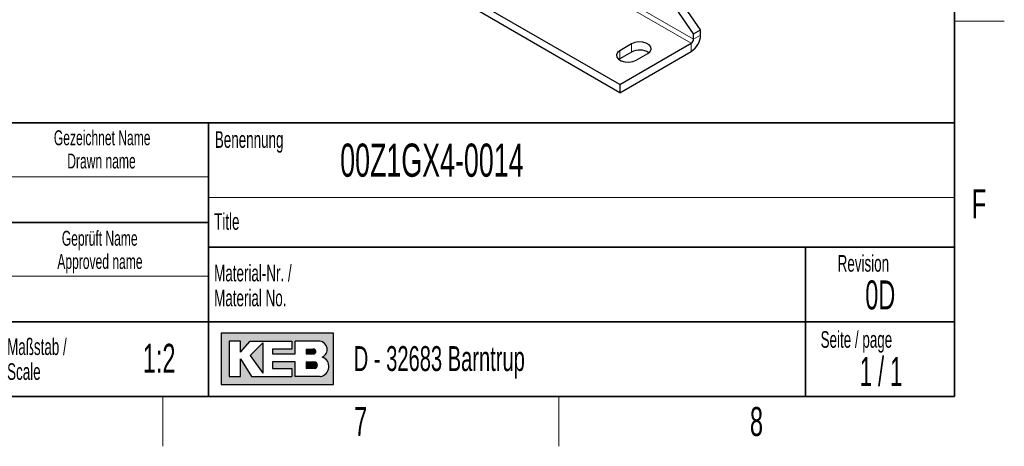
# Model space of a CAD drawing. Header units: millimetres. Extents: x 5 to 418, y 2 to 292.
# Tile 38 of 51: x 295 to 414, y 6 to 57. Entities that reach past the tile are written whole.
import ezdxf

# ---------------------------------------------------------------- set-up
doc = ezdxf.new("R2010")
doc.units = ezdxf.units.MM
doc.layers.add('SLD-0', color=7, linetype='Continuous')
doc.styles.add('SLDTEXTSTYLE0', font='TXT', dxfattribs={"width": 0.605})
doc.styles.add('SLDTEXTSTYLE1', font='TXT', dxfattribs={"width": 0.563})

msp = doc.modelspace()

# ---------------------------------------------------------------- hatches: boundary and pattern name
at = {"linetype": 'Continuous'}
h = msp.add_hatch(color=7, dxfattribs=at)
h.paths.add_polyline_path([(319.519086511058, 13.45626988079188), (333.083981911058, 13.45626988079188), (333.083981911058, 19.65736492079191), (319.519086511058, 19.65736492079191)], flags=0)
edge = h.paths.add_edge_path(flags=0)
edge.add_arc((331.3188604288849, 15.61738520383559), 1.20464082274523, -81.72003226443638, 70.1709600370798, ccw=False)
edge.add_line((331.4923410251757, 14.42530131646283), (331.480008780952, 14.42519098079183))
edge.add_line((331.480008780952, 14.42519098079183), (328.4331606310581, 14.42519098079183))
edge.add_line((328.4331606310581, 14.42519098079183), (328.4331606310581, 16.16924896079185))
edge.add_line((328.4331606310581, 16.16924896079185), (325.7201815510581, 16.16924896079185))
edge.add_line((325.7201815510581, 16.16924896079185), (325.7201815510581, 15.39411208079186))
edge.add_line((325.7201815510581, 15.39411208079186), (328.0455921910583, 15.39411208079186))
edge.add_line((328.0455921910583, 15.39411208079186), (328.0455921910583, 14.42519098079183))
edge.add_line((328.0455921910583, 14.42519098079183), (323.2009866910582, 14.42519098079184))
edge.add_line((323.2009866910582, 14.42519098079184), (321.8444971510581, 16.55681740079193))
edge.add_line((321.8444971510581, 16.55681740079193), (321.8444971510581, 14.42519098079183))
edge.add_line((321.8444971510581, 14.42519098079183), (320.4880076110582, 14.42519098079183))
edge.add_line((320.4880076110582, 14.42519098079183), (320.4880076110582, 18.68844382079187))
edge.add_line((320.4880076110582, 18.68844382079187), (321.8444971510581, 18.68844382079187))
edge.add_line((321.8444971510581, 18.68844382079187), (321.8444971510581, 17.33195428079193))
edge.add_line((321.8444971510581, 17.33195428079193), (323.0072024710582, 18.68844382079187))
edge.add_line((323.0072024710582, 18.68844382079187), (328.0455921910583, 18.68844382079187))
edge.add_line((328.0455921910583, 18.68844382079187), (328.0455921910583, 17.71952272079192))
edge.add_line((328.0455921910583, 17.71952272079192), (325.7201815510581, 17.71952272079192))
edge.add_line((325.7201815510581, 17.71952272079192), (325.7201815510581, 17.13817006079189))
edge.add_line((325.7201815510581, 17.13817006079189), (328.4331606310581, 17.13817006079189))
edge.add_line((328.4331606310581, 17.13817006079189), (328.4331606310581, 18.68844382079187))
edge.add_line((328.4331606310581, 18.68844382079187), (331.4242487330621, 18.68844382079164))
edge.add_line((331.4242487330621, 18.68844382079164), (331.4256482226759, 18.68844382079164))
edge.add_line((331.4256482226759, 18.68844382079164), (331.4259454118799, 18.68845828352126))
edge.add_arc((331.2860949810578, 17.67430640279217), 1.023749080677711, -64.45894120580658, 82.14849338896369, ccw=False)
msp.add_hatch(color=7, dxfattribs=at).paths.add_polyline_path([(324.5574762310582, 14.81275942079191), (324.557476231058, 18.49465960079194), (323.0072024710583, 16.94438584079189)], flags=0)
h = msp.add_hatch(color=7, dxfattribs=at)
edge = h.paths.add_edge_path(flags=0)
edge.add_line((329.7896501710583, 17.13817006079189), (330.6013652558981, 17.13817006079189))
edge.add_arc((330.6568434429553, 17.42884639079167), 0.2959232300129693, 259.1945394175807, 460.8054605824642)
edge.add_line((330.6013652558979, 17.71952272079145), (329.7896501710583, 17.71952272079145))
edge.add_line((329.7896501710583, 17.71952272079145), (329.7896501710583, 17.13817006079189))
h = msp.add_hatch(color=7, dxfattribs=at)
edge = h.paths.add_edge_path(flags=0)
edge.add_line((329.7896501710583, 15.39411208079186), (330.7588584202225, 15.39411208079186))
edge.add_arc((330.7588584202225, 15.78168052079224), 0.3875684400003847, 270.0000000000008, 450.0000000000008)
edge.add_line((330.7588584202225, 16.16924896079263), (330.7386620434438, 16.16924896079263))
edge.add_line((330.7386620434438, 16.16924896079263), (329.7896501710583, 16.16924896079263))
edge.add_line((329.7896501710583, 16.16924896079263), (329.7896501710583, 15.39411208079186))

# ---------------------------------------------------------------- linework, layer by layer
at = {"color": 7, "linetype": 'Continuous', "lineweight": 25}
for p, q in [((376.5173199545, 55.7455745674), (367.672711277, 68.5485343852)), ((377.365848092, 56.2354194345), (368.6701367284, 68.8228438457)), ((367.6077745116, 49.6223544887), (349.9288177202, 59.8281990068)), ((367.6077745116, 48.6425055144), (349.0801516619, 59.3382745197)), ((376.5173199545, 55.7455745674), (377.365848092, 56.2354194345)), ((377.365848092, 55.582186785), (377.365848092, 56.2354194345)), ((376.5173199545, 55.0923419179), (376.5173199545, 55.7455745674)), ((367.6077745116, 49.6223544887), (376.2344772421, 54.6024439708)), ((369.021988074, 54.5208031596), (367.6077745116, 53.7043950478)), ((367.6077745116, 48.6425055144), (376.2344772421, 53.6225949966)), ((369.021988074, 53.5409541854), (367.6077745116, 52.7245460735)), ((367.6077745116, 52.7245460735), (367.484276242, 52.6429848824)), ((369.5876734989, 52.5614236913), (371.0018870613, 53.3778318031)), ((367.6077745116, 49.6223544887), (367.6077745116, 48.6425055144))]:
    msp.add_line(p, q, dxfattribs=at)
at = {"color": 7, "linetype": 'Continuous', "lineweight": 18}
for p, q in [((376.2344772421, 54.6024439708), (358.5555204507, 64.808288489)), ((376.5173199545, 55.0923419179), (359.1212518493, 65.1348782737)), ((376.5173199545, 55.0923419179), (377.365848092, 55.582186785)), ((367.6077745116, 53.7043950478), (367.6077745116, 52.7245460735)), ((369.021988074, 54.5208031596), (369.021988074, 53.5409541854)), ((376.2344772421, 53.6225949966), (376.2344772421, 54.6024439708))]:
    msp.add_line(p, q, dxfattribs=at)
at = {"color": 7, "linetype": 'Continuous', "lineweight": 25, "flags": 128}
for points in [[(371.0018870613, 53.3778318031), (371.2807684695, 53.6077562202), (371.4066101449, 53.8788779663), (371.3642337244, 54.1584957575), (371.1587504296, 54.4128835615), (370.8149445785, 54.6113584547), (370.3742842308, 54.7299814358), (369.8899195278, 54.7544448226), (369.4202720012, 54.6817979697), (369.021988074, 54.5208031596)], [(367.6077745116, 53.7043950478), (367.3288931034, 53.4744706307), (367.2030514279, 53.2033488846), (367.2454278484, 52.9237310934), (367.4509111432, 52.6693432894), (367.7947169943, 52.4708683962), (368.2353773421, 52.3522454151), (368.7197420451, 52.3277820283), (369.1893895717, 52.4004288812), (369.5876734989, 52.5614236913)]]:
    msp.add_lwpolyline(points, dxfattribs=at)
at = {"color": 7, "linetype": 'Continuous', "lineweight": 25}
for centre, radius, start, end in [((374.9095023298, 55.6939641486), 2.458887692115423, 302.60547834, 357.3945215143), ((375.903233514, 55.1202862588), 0.6147219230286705, 302.60547834, 357.3945215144), ((370.0042547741, 51.7095802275), 2.078167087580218, 57.3517208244, 118.2071095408)]:
    msp.add_arc(centre, radius, start, end, dxfattribs=at)
at = {"layer": 'SLD-0', "lineweight": 35}
for p, q in [((408, 12), (408, 282.5)), ((318, 45), (266.3304509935, 45)), ((318, 45), (318, 12)), ((318, 45), (318, 40.1053465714)), ((318, 45), (408, 45)), ((318, 45), (318, 12)), ((408, 45), (408, 12)), ((266.3304509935, 33), (318, 33)), ((408, 30), (318, 30)), ((390, 12), (390, 30)), ((266.3304509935, 21), (318, 21)), ((318, 21), (390, 21)), ((390, 21), (408, 21)), ((26, 12), (408, 12)), ((266.3304509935, 12), (318, 12))]:
    msp.add_line(p, q, dxfattribs=at)
at = {"layer": 'SLD-0', "lineweight": 18}
for p, q in [((408, 57.25), (414, 57.25)), ((266.3304509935, 38.5), (318, 38.5)), ((266.3304509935, 26.5), (318, 26.5)), ((312.5, 6), (312.5, 12)), ((360.25, 6), (360.25, 12))]:
    msp.add_line(p, q, dxfattribs=at)
at = {"layer": 'SLD-0', "color": 7, "linetype": 'Continuous', "lineweight": 18}
msp.add_line((318, 36), (408, 36), dxfattribs=at)
at = {"layer": 'SLD-0', "linetype": 'Continuous'}
for p, q in [((333.0839819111, 19.6573649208), (319.5190865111, 19.6573649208)), ((319.5190865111, 19.6573649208), (319.5190865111, 13.4562698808)), ((333.0839819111, 13.4562698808), (333.0839819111, 19.6573649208)), ((321.8444971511, 18.6884438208), (320.4880076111, 18.6884438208)), ((320.4880076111, 18.6884438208), (320.4880076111, 14.4251909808)), ((321.8444971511, 17.3319542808), (323.0072024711, 18.6884438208)), ((321.8444971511, 17.3319542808), (321.8444971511, 18.6884438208)), ((323.0072024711, 18.6884438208), (328.0455921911, 18.6884438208)), ((324.5574762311, 18.4946596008), (323.0072024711, 16.9443858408)), ((324.5574762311, 18.4946596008), (324.5574762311, 14.8127594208)), ((328.0455921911, 18.6884438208), (328.0455921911, 17.7195227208)), ((331.4242487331, 18.6884438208), (328.4331606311, 18.6884438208)), ((328.4331606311, 17.1381700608), (328.4331606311, 18.6884438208)), ((331.4242487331, 18.6884438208), (331.4256482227, 18.6884438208)), ((331.4256482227, 18.6884438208), (331.4259454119, 18.6884582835)), ((323.0072024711, 16.9443858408), (324.5574762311, 14.8127594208)), ((325.7201815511, 17.7195227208), (325.7201815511, 17.1381700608)), ((328.0455921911, 17.7195227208), (325.7201815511, 17.7195227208)), ((325.7201815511, 17.1381700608), (328.4331606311, 17.1381700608)), ((329.7896501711, 17.7195227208), (330.6013652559, 17.7195227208)), ((329.7896501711, 17.7195227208), (329.7896501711, 17.1381700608)), ((329.7896501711, 17.1381700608), (330.6013652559, 17.1381700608)), ((321.8444971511, 14.4251909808), (321.8444971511, 16.5568174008)), ((321.8444971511, 16.5568174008), (323.2009866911, 14.4251909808)), ((325.7201815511, 16.1692489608), (325.7201815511, 15.3941120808)), ((328.4331606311, 16.1692489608), (325.7201815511, 16.1692489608)), ((328.4331606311, 14.4251909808), (328.4331606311, 16.1692489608)), ((329.7896501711, 16.1692489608), (330.7588584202, 16.1692489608)), ((329.7896501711, 16.1692489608), (329.7896501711, 15.3941120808)), ((330.7386620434, 16.1692489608), (330.7588584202, 16.1692489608)), ((320.4880076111, 14.4251909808), (321.8444971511, 14.4251909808)), ((323.2009866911, 14.4251909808), (328.0455921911, 14.4251909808)), ((325.7201815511, 15.3941120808), (328.0455921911, 15.3941120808)), ((328.0455921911, 15.3941120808), (328.0455921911, 14.4251909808)), ((331.480008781, 14.4251909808), (328.4331606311, 14.4251909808)), ((330.7588584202, 15.3941120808), (329.7896501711, 15.3941120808)), ((331.480008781, 14.4251909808), (331.4923410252, 14.4253013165)), ((319.5190865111, 13.4562698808), (333.0839819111, 13.4562698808))]:
    msp.add_line(p, q, dxfattribs=at)
at = {"layer": 'SLD-0'}
for p, q in [((331.4242487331, 18.6884438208), (331.4256482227, 18.6884438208)), ((331.4256482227, 18.6884438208), (331.4259454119, 18.6884582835)), ((331.480008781, 14.4251909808), (331.4923410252, 14.4253013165))]:
    msp.add_line(p, q, dxfattribs=at)
at = {"layer": 'SLD-0', "color": 7, "linetype": 'Continuous', "lineweight": 35}
msp.add_line((408, 12), (318, 12), dxfattribs=at)
at = {"layer": 'SLD-0', "linetype": 'Continuous'}
for centre, radius, start, end in [((331.2860949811, 17.6743064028), 1.023749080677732, 295.5410587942, 82.148493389), ((330.656843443, 17.4288463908), 0.2959232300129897, 259.1945394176, 100.8054605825), ((331.3188604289, 15.6173852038), 1.204640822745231, 278.2799677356, 70.1709600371), ((330.7588584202, 15.7816805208), 0.3875684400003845, 270, 90)]:
    msp.add_arc(centre, radius, start, end, dxfattribs=at)

# ---------------------------------------------------------------- texts
at = {"layer": 'SLD-0'}
for s, insert, char_height, attachment_point, style in [('Gezeichnet Name', (305.1708434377, 44.1039425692), 1.8, 2, 'SLDTEXTSTYLE0'), ('Benennung', (318.7636716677, 43.9908879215), 2, 1, 'SLDTEXTSTYLE0'), ('00Z1GX4-0014', (333.8826865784, 42.5045188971), 4, 1, 'SLDTEXTSTYLE0'), ('Drawn name', (305.0870934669, 41.303942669), 1.8, 2, 'SLDTEXTSTYLE0'), ('F', (410.9536166, 37.0010772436), 3.5, 2, 'SLDTEXTSTYLE0'), ('Title', (318.6797653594, 34.1107265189), 2, 1, 'SLDTEXTSTYLE0'), ('Geprüft Name', (304.8761939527, 31.9851255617), 1.8, 2, 'SLDTEXTSTYLE0'), ('Approved name', (304.900256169, 29.1851256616), 1.8, 2, 'SLDTEXTSTYLE0'), ('Revision', (393.8965220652, 29.0591225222), 2, 1, 'SLDTEXTSTYLE0'), ('Material-Nr. /', (318.6797653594, 27.8878268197), 2, 1, 'SLDTEXTSTYLE0'), ('Material No.', (318.6797653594, 24.8878267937), 2, 1, 'SLDTEXTSTYLE0'), ('0D', (399.0407489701, 26.0023621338), 3.5, 2, 'SLDTEXTSTYLE0'), ('Maßstab /', (293.7028556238, 19.0115944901), 2, 1, 'SLDTEXTSTYLE0'), ('Seite / page', (391.8390568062, 19.8830679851), 2, 1, 'SLDTEXTSTYLE0'), ('1:2', (312.0463964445, 18.3609001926), 3.5, 2, 'SLDTEXTSTYLE0'), ('D - 32683 Barntrup', (335.5202035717, 18.0786992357), 3, 1, 'SLDTEXTSTYLE0'), ('1 / 1', (399.1297679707, 16.7706515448), 3.5, 2, 'SLDTEXTSTYLE1'), ('Scale', (293.7028556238, 16.011594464), 2, 1, 'SLDTEXTSTYLE0'), ('7', (336.3527123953, 10.7429955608), 3.5, 2, 'SLDTEXTSTYLE0'), ('8', (384.1027123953, 10.7429955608), 3.5, 2, 'SLDTEXTSTYLE0')]:
    msp.add_mtext(s, dxfattribs=dict(at, insert=insert, char_height=char_height, attachment_point=attachment_point, style=style))

doc.saveas('drawing.dxf')
